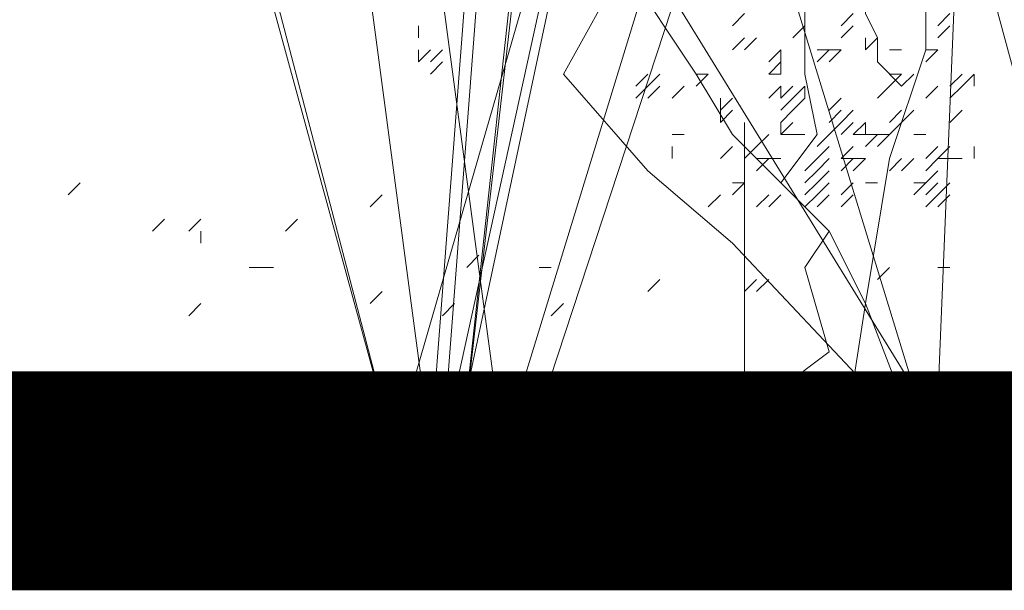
# Model space of a CAD drawing. Header units: millimetres. Extents: x 16698 to 93787, y -21104 to 39413.
# Tile 125 of 256: x 25712.92 to 25726.41, y 9745.73 to 9753.55. Entities that reach past the tile are written whole.
import ezdxf

# ---------------------------------------------------------------- set-up
doc = ezdxf.new("R2010")
doc.units = ezdxf.units.MM
doc.layers.add('__MODUS_ŚCIANY', color=2, linetype='Continuous', lineweight=35)
doc.layers.add('_MODUS - zielen', color=66, linetype='Continuous', lineweight=9)

msp = doc.modelspace()

# ---------------------------------------------------------------- linework, layer by layer
at = {"layer": '__MODUS_ŚCIANY', "ltscale": 2, "const_width": 3}
msp.add_lwpolyline([(25769.10707, 9747.23322), (25592.96893, 9747.23322)], dxfattribs=at)
at = {"layer": '_MODUS - zielen', "transparency": 33554687}
for points in [[(25715.73455, 9776.13425), (25719.54021, 9747.67454), (25719.54021, 9747.67454)], [(25715.73455, 9776.13425), (25719.54021, 9747.67454), (25719.54021, 9747.67454)], [(25722.02217, 9775.80332), (25718.87836, 9746.84722), (25718.87836, 9746.84722)], [(25722.18763, 9775.80332), (25718.87836, 9746.84722), (25718.87836, 9746.84722)], [(25720.36753, 9771.50127), (25718.54743, 9747.67454), (25718.54743, 9747.67454)], [(25720.53299, 9771.50127), (25718.7129, 9747.67454), (25718.7129, 9747.67454)], [(25715.40363, 9771.33581), (25718.54743, 9747.67454), (25718.54743, 9747.67454)], [(25715.40363, 9771.33581), (25718.54743, 9747.67454), (25718.54743, 9747.67454)], [(25723.84226, 9771.00488), (25718.7129, 9747.67454), (25718.7129, 9747.67454)], [(25723.84226, 9771.00488), (25718.87836, 9747.67454), (25718.87836, 9747.67454)], [(25727.15153, 9769.84664), (25719.87114, 9747.67454), (25719.87114, 9747.67454)], [(25727.15153, 9769.84664), (25719.87114, 9747.67454), (25719.87114, 9747.67454)], [(25714.24538, 9761.57347), (25718.05104, 9747.67454), (25714.41085, 9761.57347)], [(25725.4969, 9748.33639), (25725.99329, 9760.41522), (25725.99329, 9760.41522)], [(25723.51134, 9747.67454), (25723.34587, 9748.50185), (25724.00773, 9748.99824), (25723.6768, 9750.15649), (25724.00773, 9750.65288), (25723.34587, 9751.31473), (25723.84226, 9751.97659), (25723.6768, 9752.8039), (25723.6768, 9753.46576), (25723.6768, 9754.29307), (25723.84226, 9755.12039), (25724.17319, 9755.78225), (25724.17319, 9755.94771), (25724.17319, 9756.60956), (25724.33865, 9757.27142), (25724.50412, 9757.76781), (25724.83504, 9758.42966), (25725.16597, 9758.92605), (25725.4969, 9759.91883)], [(25725.33143, 9747.50907), (25724.50412, 9749.6601), (25724.00773, 9750.65288), (25722.68402, 9751.97659), (25722.18763, 9752.8039), (25721.19485, 9754.29307), (25720.20207, 9755.61678), (25719.37475, 9757.10595), (25718.7129, 9758.42966), (25718.05104, 9759.25698), (25717.22373, 9759.58791), (25716.39641, 9759.58791), (25715.56909, 9759.58791)], [(25724.17319, 9747.50907), (25724.50412, 9749.6601), (25724.83504, 9751.64566), (25725.33143, 9753.13483), (25725.33143, 9754.29307), (25725.66236, 9755.61678), (25725.82783, 9756.4441), (25725.99329, 9757.76781), (25725.99329, 9758.59512)], [(25725.33143, 9747.67454), (25722.68402, 9750.48742), (25721.52578, 9751.4802), (25720.36753, 9752.8039), (25721.19485, 9754.29307), (25718.87836, 9754.624), (25718.38197, 9755.45132), (25718.05104, 9756.27864), (25717.22373, 9757.27142)], [(25725.16597, 9748.50185), (25721.19485, 9754.95493), (25718.87836, 9757.10595)], [(25725.16597, 9748.50185), (25722.68402, 9756.60956), (25722.68402, 9756.60956)], [(25725.82783, 9755.45132), (25727.97885, 9747.50907), (25727.97885, 9747.50907)], [(25725.82783, 9755.45132), (25727.97885, 9747.50907), (25727.97885, 9747.50907)], [(25725.00051, 9752.63844), (25724.66958, 9752.96937), (25724.66958, 9753.30029), (25724.50412, 9753.63122), (25724.50412, 9753.79668), (25724.50412, 9754.29307), (25724.50412, 9754.624)], [(25722.68402, 9753.46576), (25722.84948, 9753.63122), (25722.84948, 9753.63122)], [(25722.68402, 9753.46576), (25722.84948, 9753.63122), (25722.84948, 9753.63122)], [(25724.17319, 9753.46576), (25724.33865, 9753.63122), (25724.33865, 9753.63122)], [(25724.17319, 9753.46576), (25724.33865, 9753.63122), (25724.33865, 9753.63122)], [(25725.4969, 9753.46576), (25725.66236, 9753.63122), (25725.66236, 9753.63122)], [(25718.38197, 9753.30029), (25718.38197, 9753.46576), (25718.38197, 9753.46576)], [(25718.38197, 9753.30029), (25718.38197, 9753.46576), (25718.38197, 9753.46576)], [(25723.51134, 9753.30029), (25723.6768, 9753.46576), (25723.6768, 9753.46576)], [(25723.51134, 9753.30029), (25723.6768, 9753.46576), (25723.6768, 9753.46576)], [(25723.51134, 9753.30029), (25723.6768, 9753.46576), (25723.6768, 9753.46576)], [(25723.51134, 9753.30029), (25723.6768, 9753.46576), (25723.6768, 9753.46576)], [(25723.51134, 9753.30029), (25723.6768, 9753.46576), (25723.6768, 9753.46576)], [(25724.17319, 9753.30029), (25724.33865, 9753.46576), (25724.33865, 9753.46576)], [(25724.17319, 9753.30029), (25724.33865, 9753.46576), (25724.33865, 9753.46576)], [(25724.17319, 9753.30029), (25724.33865, 9753.46576), (25724.33865, 9753.46576)], [(25724.17319, 9753.30029), (25724.33865, 9753.46576), (25724.33865, 9753.46576)], [(25725.4969, 9753.30029), (25725.66236, 9753.46576), (25725.66236, 9753.46576)], [(25722.68402, 9753.13483), (25722.84948, 9753.30029), (25722.84948, 9753.30029)], [(25722.68402, 9753.13483), (25722.84948, 9753.30029), (25722.84948, 9753.30029)], [(25722.84948, 9753.13483), (25723.01495, 9753.30029), (25723.01495, 9753.30029)], [(25724.50412, 9753.13483), (25724.50412, 9753.30029), (25724.50412, 9753.30029)], [(25724.50412, 9753.13483), (25724.66958, 9753.30029), (25724.66958, 9753.30029)], [(25724.50412, 9753.13483), (25724.50412, 9753.30029), (25724.50412, 9753.30029)], [(25718.38197, 9752.96937), (25718.38197, 9753.13483), (25718.38197, 9753.13483)], [(25718.38197, 9752.96937), (25718.54743, 9753.13483), (25718.54743, 9753.13483)], [(25718.38197, 9752.96937), (25718.38197, 9753.13483), (25718.38197, 9753.13483)], [(25718.54743, 9752.96937), (25718.7129, 9753.13483), (25718.7129, 9753.13483)], [(25718.54743, 9752.96937), (25718.7129, 9753.13483), (25718.7129, 9753.13483)], [(25723.18041, 9752.96937), (25723.34587, 9753.13483), (25723.34587, 9753.13483)], [(25723.18041, 9752.96937), (25723.34587, 9753.13483), (25723.34587, 9753.13483)], [(25723.34587, 9752.96937), (25723.34587, 9753.13483), (25723.34587, 9753.13483)], [(25723.34587, 9752.96937), (25723.34587, 9753.13483), (25723.34587, 9753.13483)], [(25723.84226, 9752.96937), (25724.00773, 9753.13483), (25724.00773, 9753.13483)], [(25723.84226, 9752.96937), (25724.00773, 9753.13483), (25724.00773, 9753.13483)], [(25723.84226, 9753.13483), (25724.00773, 9753.13483), (25724.00773, 9753.13483)], [(25723.84226, 9752.96937), (25724.00773, 9753.13483), (25724.00773, 9753.13483)], [(25723.84226, 9752.96937), (25724.00773, 9753.13483), (25724.00773, 9753.13483)], [(25724.00773, 9753.13483), (25724.17319, 9753.13483), (25724.17319, 9753.13483)], [(25724.00773, 9752.96937), (25724.17319, 9753.13483), (25724.17319, 9753.13483)], [(25724.83504, 9753.13483), (25725.00051, 9753.13483), (25725.00051, 9753.13483)], [(25725.33143, 9753.13483), (25725.4969, 9753.13483), (25725.4969, 9753.13483)], [(25725.33143, 9752.96937), (25725.4969, 9753.13483), (25725.4969, 9753.13483)], [(25725.33143, 9753.13483), (25725.4969, 9753.13483), (25725.4969, 9753.13483)], [(25725.33143, 9752.96937), (25725.4969, 9753.13483), (25725.4969, 9753.13483)], [(25725.33143, 9753.13483), (25725.4969, 9753.13483), (25725.4969, 9753.13483)], [(25725.33143, 9752.96937), (25725.4969, 9753.13483), (25725.4969, 9753.13483)], [(25718.54743, 9752.8039), (25718.7129, 9752.96937), (25718.7129, 9752.96937)], [(25718.54743, 9752.8039), (25718.7129, 9752.96937), (25718.7129, 9752.96937)], [(25723.18041, 9752.8039), (25723.34587, 9752.96937), (25723.34587, 9752.96937)], [(25723.18041, 9752.8039), (25723.34587, 9752.96937), (25723.34587, 9752.96937)], [(25723.34587, 9752.8039), (25723.34587, 9752.96937), (25723.34587, 9752.96937)], [(25723.34587, 9752.8039), (25723.34587, 9752.96937), (25723.34587, 9752.96937)], [(25721.36031, 9752.63844), (25721.52578, 9752.8039), (25721.52578, 9752.8039)], [(25721.52578, 9752.63844), (25721.69124, 9752.8039), (25721.69124, 9752.8039)], [(25722.18763, 9752.63844), (25722.35309, 9752.8039), (25722.35309, 9752.8039)], [(25722.18763, 9752.8039), (25722.35309, 9752.8039), (25722.35309, 9752.8039)], [(25722.18763, 9752.63844), (25722.35309, 9752.8039), (25722.35309, 9752.8039)], [(25722.18763, 9752.63844), (25722.35309, 9752.8039), (25722.35309, 9752.8039)], [(25722.18763, 9752.8039), (25722.35309, 9752.8039), (25722.35309, 9752.8039)], [(25722.18763, 9752.63844), (25722.35309, 9752.8039), (25722.35309, 9752.8039)], [(25722.18763, 9752.63844), (25722.35309, 9752.8039), (25722.35309, 9752.8039)], [(25722.18763, 9752.8039), (25722.35309, 9752.8039), (25722.35309, 9752.8039)], [(25722.18763, 9752.63844), (25722.35309, 9752.8039), (25722.35309, 9752.8039)], [(25722.18763, 9752.8039), (25722.35309, 9752.8039), (25722.35309, 9752.8039)], [(25723.18041, 9752.8039), (25723.34587, 9752.8039), (25723.34587, 9752.8039)], [(25724.83504, 9752.63844), (25725.00051, 9752.8039), (25725.00051, 9752.8039)], [(25724.83504, 9752.63844), (25725.00051, 9752.8039), (25725.00051, 9752.8039)], [(25724.83504, 9752.63844), (25725.00051, 9752.8039), (25725.00051, 9752.8039)], [(25724.83504, 9752.8039), (25725.00051, 9752.8039), (25725.00051, 9752.8039)], [(25724.83504, 9752.63844), (25725.00051, 9752.8039), (25725.00051, 9752.8039)], [(25725.00051, 9752.63844), (25725.16597, 9752.8039), (25725.16597, 9752.8039)], [(25725.00051, 9752.63844), (25725.16597, 9752.8039), (25725.16597, 9752.8039)], [(25725.66236, 9752.63844), (25725.82783, 9752.8039), (25725.82783, 9752.8039)], [(25725.82783, 9752.63844), (25725.99329, 9752.8039), (25725.99329, 9752.8039)], [(25725.82783, 9752.63844), (25725.99329, 9752.8039), (25725.99329, 9752.8039)], [(25725.99329, 9752.63844), (25725.99329, 9752.8039), (25725.99329, 9752.8039)], [(25721.36031, 9752.47298), (25721.52578, 9752.63844), (25721.52578, 9752.63844)], [(25721.36031, 9752.47298), (25721.52578, 9752.63844), (25721.52578, 9752.63844)], [(25721.36031, 9752.47298), (25721.52578, 9752.63844), (25721.52578, 9752.63844)], [(25721.52578, 9752.47298), (25721.69124, 9752.63844), (25721.69124, 9752.63844)], [(25721.8567, 9752.47298), (25722.02217, 9752.63844), (25722.02217, 9752.63844)], [(25723.18041, 9752.47298), (25723.34587, 9752.63844), (25723.34587, 9752.63844)], [(25723.18041, 9752.47298), (25723.34587, 9752.63844), (25723.34587, 9752.63844)], [(25723.34587, 9752.47298), (25723.51134, 9752.63844), (25723.51134, 9752.63844)], [(25723.34587, 9752.47298), (25723.51134, 9752.63844), (25723.51134, 9752.63844)], [(25723.34587, 9752.47298), (25723.51134, 9752.63844), (25723.51134, 9752.63844)], [(25723.34587, 9752.47298), (25723.51134, 9752.63844), (25723.51134, 9752.63844)], [(25723.34587, 9752.47298), (25723.51134, 9752.63844), (25723.51134, 9752.63844)], [(25723.34587, 9752.47298), (25723.51134, 9752.63844), (25723.51134, 9752.63844)], [(25723.34587, 9752.47298), (25723.51134, 9752.63844), (25723.51134, 9752.63844)], [(25723.34587, 9752.47298), (25723.51134, 9752.63844), (25723.51134, 9752.63844)], [(25723.34587, 9752.47298), (25723.34587, 9752.63844), (25723.34587, 9752.63844)], [(25723.51134, 9752.47298), (25723.6768, 9752.63844), (25723.6768, 9752.63844)], [(25723.51134, 9752.47298), (25723.6768, 9752.63844), (25723.6768, 9752.63844)], [(25723.6768, 9752.47298), (25723.6768, 9752.63844), (25723.6768, 9752.63844)], [(25724.66958, 9752.47298), (25724.83504, 9752.63844), (25724.83504, 9752.63844)], [(25725.33143, 9752.47298), (25725.4969, 9752.63844), (25725.4969, 9752.63844)], [(25725.66236, 9752.47298), (25725.82783, 9752.63844), (25725.82783, 9752.63844)], [(25722.51856, 9752.30751), (25722.51856, 9752.47298), (25722.51856, 9752.47298)], [(25722.51856, 9752.30751), (25722.68402, 9752.47298), (25722.68402, 9752.47298)], [(25722.51856, 9752.30751), (25722.51856, 9752.47298), (25722.51856, 9752.47298)], [(25722.51856, 9752.30751), (25722.51856, 9752.47298), (25722.51856, 9752.47298)], [(25722.51856, 9752.30751), (25722.68402, 9752.47298), (25722.68402, 9752.47298)], [(25723.34587, 9752.30751), (25723.51134, 9752.47298), (25723.51134, 9752.47298)], [(25723.34587, 9752.30751), (25723.51134, 9752.47298), (25723.51134, 9752.47298)], [(25723.51134, 9752.30751), (25723.6768, 9752.47298), (25723.6768, 9752.47298)], [(25724.00773, 9752.30751), (25724.17319, 9752.47298), (25724.17319, 9752.47298)], [(25724.00773, 9752.30751), (25724.17319, 9752.47298), (25724.17319, 9752.47298)], [(25722.51856, 9752.14205), (25722.68402, 9752.30751), (25722.68402, 9752.30751)], [(25722.51856, 9752.14205), (25722.51856, 9752.30751), (25722.51856, 9752.30751)], [(25723.34587, 9752.14205), (25723.51134, 9752.30751), (25723.51134, 9752.30751)], [(25724.00773, 9752.14205), (25724.17319, 9752.30751), (25724.17319, 9752.30751)], [(25724.17319, 9752.14205), (25724.33865, 9752.30751), (25724.33865, 9752.30751)], [(25724.17319, 9752.14205), (25724.33865, 9752.30751), (25724.33865, 9752.30751)], [(25724.17319, 9752.14205), (25724.33865, 9752.30751), (25724.33865, 9752.30751)], [(25724.17319, 9752.14205), (25724.33865, 9752.30751), (25724.33865, 9752.30751)], [(25724.83504, 9752.14205), (25725.00051, 9752.30751), (25725.00051, 9752.30751)], [(25725.00051, 9752.14205), (25725.16597, 9752.30751), (25725.16597, 9752.30751)], [(25725.66236, 9752.14205), (25725.82783, 9752.30751), (25725.82783, 9752.30751)], [(25725.66236, 9752.14205), (25725.82783, 9752.30751), (25725.82783, 9752.30751)], [(25722.84948, 9752.14205), (25722.84948, 9748.33639), (25722.84948, 9748.33639)], [(25723.34587, 9751.97659), (25723.51134, 9752.14205), (25723.51134, 9752.14205)], [(25723.34587, 9751.97659), (25723.51134, 9752.14205), (25723.51134, 9752.14205)], [(25723.34587, 9751.97659), (25723.34587, 9752.14205), (25723.34587, 9752.14205)], [(25723.34587, 9751.97659), (25723.51134, 9752.14205), (25723.51134, 9752.14205)], [(25723.34587, 9751.97659), (25723.34587, 9752.14205), (25723.34587, 9752.14205)], [(25724.00773, 9751.97659), (25724.17319, 9752.14205), (25724.17319, 9752.14205)], [(25724.00773, 9751.97659), (25724.17319, 9752.14205), (25724.17319, 9752.14205)], [(25724.00773, 9751.97659), (25724.17319, 9752.14205), (25724.17319, 9752.14205)], [(25724.17319, 9751.97659), (25724.33865, 9752.14205), (25724.33865, 9752.14205)], [(25724.17319, 9751.97659), (25724.33865, 9752.14205), (25724.33865, 9752.14205)], [(25724.33865, 9751.97659), (25724.50412, 9752.14205), (25724.50412, 9752.14205)], [(25724.50412, 9751.97659), (25724.50412, 9752.14205), (25724.50412, 9752.14205)], [(25724.50412, 9751.97659), (25724.50412, 9752.14205), (25724.50412, 9752.14205)], [(25724.50412, 9751.97659), (25724.50412, 9752.14205), (25724.50412, 9752.14205)], [(25724.83504, 9751.97659), (25725.00051, 9752.14205), (25725.00051, 9752.14205)], [(25721.8567, 9751.97659), (25722.02217, 9751.97659), (25722.02217, 9751.97659)], [(25723.01495, 9751.81112), (25723.18041, 9751.97659), (25723.18041, 9751.97659)], [(25723.34587, 9751.97659), (25723.51134, 9751.97659), (25723.51134, 9751.97659)], [(25723.51134, 9751.97659), (25723.6768, 9751.97659), (25723.6768, 9751.97659)], [(25723.84226, 9751.81112), (25724.00773, 9751.97659), (25724.00773, 9751.97659)], [(25723.84226, 9751.81112), (25724.00773, 9751.97659), (25724.00773, 9751.97659)], [(25723.84226, 9751.81112), (25724.00773, 9751.97659), (25724.00773, 9751.97659)], [(25723.84226, 9751.81112), (25724.00773, 9751.97659), (25724.00773, 9751.97659)], [(25723.84226, 9751.81112), (25724.00773, 9751.97659), (25724.00773, 9751.97659)], [(25723.84226, 9751.81112), (25724.00773, 9751.97659), (25724.00773, 9751.97659)], [(25724.33865, 9751.97659), (25724.50412, 9751.97659), (25724.50412, 9751.97659)], [(25724.50412, 9751.81112), (25724.66958, 9751.97659), (25724.66958, 9751.97659)], [(25724.50412, 9751.97659), (25724.66958, 9751.97659), (25724.66958, 9751.97659)], [(25724.50412, 9751.81112), (25724.66958, 9751.97659), (25724.66958, 9751.97659)], [(25724.66958, 9751.97659), (25724.83504, 9751.97659), (25724.83504, 9751.97659)], [(25724.66958, 9751.81112), (25724.83504, 9751.97659), (25724.83504, 9751.97659)], [(25725.16597, 9751.97659), (25725.33143, 9751.97659), (25725.33143, 9751.97659)], [(25721.8567, 9751.64566), (25721.8567, 9751.81112), (25721.8567, 9751.81112)], [(25722.51856, 9751.64566), (25722.68402, 9751.81112), (25722.68402, 9751.81112)], [(25722.84948, 9751.64566), (25723.01495, 9751.81112), (25723.01495, 9751.81112)], [(25722.84948, 9751.64566), (25723.01495, 9751.81112), (25723.01495, 9751.81112)], [(25722.84948, 9751.64566), (25723.01495, 9751.81112), (25723.01495, 9751.81112)], [(25723.84226, 9751.64566), (25724.00773, 9751.81112), (25724.00773, 9751.81112)], [(25723.84226, 9751.64566), (25724.00773, 9751.81112), (25724.00773, 9751.81112)], [(25723.84226, 9751.64566), (25724.00773, 9751.81112), (25724.00773, 9751.81112)], [(25723.84226, 9751.64566), (25724.00773, 9751.81112), (25724.00773, 9751.81112)], [(25723.84226, 9751.64566), (25724.00773, 9751.81112), (25724.00773, 9751.81112)], [(25723.84226, 9751.64566), (25724.00773, 9751.81112), (25724.00773, 9751.81112)], [(25724.17319, 9751.64566), (25724.33865, 9751.81112), (25724.33865, 9751.81112)], [(25724.17319, 9751.64566), (25724.33865, 9751.81112), (25724.33865, 9751.81112)], [(25724.17319, 9751.64566), (25724.33865, 9751.81112), (25724.33865, 9751.81112)], [(25725.33143, 9751.64566), (25725.4969, 9751.81112), (25725.4969, 9751.81112)], [(25725.33143, 9751.64566), (25725.4969, 9751.81112), (25725.4969, 9751.81112)], [(25725.4969, 9751.64566), (25725.66236, 9751.81112), (25725.66236, 9751.81112)], [(25725.99329, 9751.64566), (25725.99329, 9751.81112), (25725.99329, 9751.81112)], [(25723.01495, 9751.64566), (25723.18041, 9751.64566), (25723.18041, 9751.64566)], [(25723.01495, 9751.64566), (25723.18041, 9751.64566), (25723.18041, 9751.64566)], [(25723.01495, 9751.4802), (25723.18041, 9751.64566), (25723.18041, 9751.64566)], [(25723.18041, 9751.64566), (25723.34587, 9751.64566), (25723.34587, 9751.64566)], [(25723.6768, 9751.4802), (25723.84226, 9751.64566), (25723.84226, 9751.64566)], [(25723.84226, 9751.4802), (25724.00773, 9751.64566), (25724.00773, 9751.64566)], [(25724.17319, 9751.64566), (25724.33865, 9751.64566), (25724.33865, 9751.64566)], [(25724.17319, 9751.4802), (25724.33865, 9751.64566), (25724.33865, 9751.64566)], [(25724.17319, 9751.64566), (25724.33865, 9751.64566), (25724.33865, 9751.64566)], [(25724.17319, 9751.64566), (25724.33865, 9751.64566), (25724.33865, 9751.64566)], [(25724.17319, 9751.4802), (25724.33865, 9751.64566), (25724.33865, 9751.64566)], [(25724.17319, 9751.4802), (25724.33865, 9751.64566), (25724.33865, 9751.64566)], [(25724.33865, 9751.64566), (25724.50412, 9751.64566), (25724.50412, 9751.64566)], [(25724.33865, 9751.4802), (25724.50412, 9751.64566), (25724.50412, 9751.64566)], [(25724.33865, 9751.64566), (25724.50412, 9751.64566), (25724.50412, 9751.64566)], [(25724.33865, 9751.4802), (25724.50412, 9751.64566), (25724.50412, 9751.64566)], [(25724.83504, 9751.4802), (25725.00051, 9751.64566), (25725.00051, 9751.64566)], [(25724.83504, 9751.4802), (25725.00051, 9751.64566), (25725.00051, 9751.64566)], [(25724.83504, 9751.4802), (25725.00051, 9751.64566), (25725.00051, 9751.64566)], [(25724.83504, 9751.4802), (25725.00051, 9751.64566), (25725.00051, 9751.64566)], [(25724.83504, 9751.4802), (25725.00051, 9751.64566), (25725.00051, 9751.64566)], [(25724.83504, 9751.4802), (25725.00051, 9751.64566), (25725.00051, 9751.64566)], [(25725.00051, 9751.4802), (25725.16597, 9751.64566), (25725.16597, 9751.64566)], [(25725.00051, 9751.4802), (25725.16597, 9751.64566), (25725.16597, 9751.64566)], [(25725.00051, 9751.4802), (25725.16597, 9751.64566), (25725.16597, 9751.64566)], [(25725.00051, 9751.4802), (25725.16597, 9751.64566), (25725.16597, 9751.64566)], [(25725.33143, 9751.4802), (25725.4969, 9751.64566), (25725.4969, 9751.64566)], [(25725.33143, 9751.4802), (25725.4969, 9751.64566), (25725.4969, 9751.64566)], [(25725.4969, 9751.64566), (25725.66236, 9751.64566), (25725.66236, 9751.64566)], [(25725.4969, 9751.64566), (25725.66236, 9751.64566), (25725.66236, 9751.64566)], [(25725.66236, 9751.64566), (25725.82783, 9751.64566), (25725.82783, 9751.64566)], [(25725.66236, 9751.64566), (25725.82783, 9751.64566), (25725.82783, 9751.64566)], [(25723.6768, 9751.31473), (25723.84226, 9751.4802), (25723.84226, 9751.4802)], [(25723.6768, 9751.31473), (25723.84226, 9751.4802), (25723.84226, 9751.4802)], [(25723.84226, 9751.31473), (25724.00773, 9751.4802), (25724.00773, 9751.4802)], [(25725.33143, 9751.31473), (25725.4969, 9751.4802), (25725.4969, 9751.4802)], [(25713.58353, 9751.14927), (25713.74899, 9751.31473), (25713.74899, 9751.31473)], [(25722.68402, 9751.14927), (25722.84948, 9751.31473), (25722.84948, 9751.31473)], [(25722.68402, 9751.31473), (25722.84948, 9751.31473), (25722.84948, 9751.31473)], [(25722.68402, 9751.14927), (25722.84948, 9751.31473), (25722.84948, 9751.31473)], [(25723.6768, 9751.14927), (25723.84226, 9751.31473), (25723.84226, 9751.31473)], [(25723.84226, 9751.14927), (25724.00773, 9751.31473), (25724.00773, 9751.31473)], [(25724.17319, 9751.14927), (25724.33865, 9751.31473), (25724.33865, 9751.31473)], [(25724.17319, 9751.14927), (25724.33865, 9751.31473), (25724.33865, 9751.31473)], [(25724.17319, 9751.14927), (25724.33865, 9751.31473), (25724.33865, 9751.31473)], [(25724.17319, 9751.14927), (25724.33865, 9751.31473), (25724.33865, 9751.31473)], [(25724.50412, 9751.31473), (25724.66958, 9751.31473), (25724.66958, 9751.31473)], [(25725.16597, 9751.31473), (25725.33143, 9751.31473), (25725.33143, 9751.31473)], [(25725.16597, 9751.14927), (25725.33143, 9751.31473), (25725.33143, 9751.31473)], [(25725.33143, 9751.14927), (25725.4969, 9751.31473), (25725.4969, 9751.31473)], [(25725.4969, 9751.14927), (25725.66236, 9751.31473), (25725.66236, 9751.31473)], [(25717.72012, 9750.98381), (25717.88558, 9751.14927), (25717.88558, 9751.14927)], [(25722.35309, 9750.98381), (25722.51856, 9751.14927), (25722.51856, 9751.14927)], [(25722.35309, 9750.98381), (25722.51856, 9751.14927), (25722.51856, 9751.14927)], [(25722.35309, 9750.98381), (25722.51856, 9751.14927), (25722.51856, 9751.14927)], [(25723.01495, 9750.98381), (25723.18041, 9751.14927), (25723.18041, 9751.14927)], [(25723.01495, 9750.98381), (25723.18041, 9751.14927), (25723.18041, 9751.14927)], [(25723.01495, 9750.98381), (25723.18041, 9751.14927), (25723.18041, 9751.14927)], [(25723.18041, 9750.98381), (25723.34587, 9751.14927), (25723.34587, 9751.14927)], [(25723.6768, 9750.98381), (25723.84226, 9751.14927), (25723.84226, 9751.14927)], [(25723.6768, 9750.98381), (25723.84226, 9751.14927), (25723.84226, 9751.14927)], [(25723.84226, 9750.98381), (25724.00773, 9751.14927), (25724.00773, 9751.14927)], [(25724.17319, 9750.98381), (25724.33865, 9751.14927), (25724.33865, 9751.14927)], [(25724.17319, 9750.98381), (25724.33865, 9751.14927), (25724.33865, 9751.14927)], [(25724.17319, 9750.98381), (25724.33865, 9751.14927), (25724.33865, 9751.14927)], [(25724.17319, 9750.98381), (25724.33865, 9751.14927), (25724.33865, 9751.14927)], [(25724.17319, 9750.98381), (25724.33865, 9751.14927), (25724.33865, 9751.14927)], [(25724.17319, 9750.98381), (25724.33865, 9751.14927), (25724.33865, 9751.14927)], [(25724.17319, 9750.98381), (25724.33865, 9751.14927), (25724.33865, 9751.14927)], [(25724.17319, 9750.98381), (25724.33865, 9751.14927), (25724.33865, 9751.14927)], [(25725.33143, 9750.98381), (25725.4969, 9751.14927), (25725.4969, 9751.14927)], [(25725.4969, 9750.98381), (25725.66236, 9751.14927), (25725.66236, 9751.14927)], [(25714.74177, 9750.65288), (25714.90724, 9750.81834), (25714.90724, 9750.81834)], [(25715.23816, 9750.65288), (25715.40363, 9750.81834), (25715.40363, 9750.81834)], [(25716.56187, 9750.65288), (25716.72733, 9750.81834), (25716.72733, 9750.81834)], [(25715.40363, 9750.48742), (25715.40363, 9750.65288), (25715.40363, 9750.65288)], [(25719.04382, 9750.15649), (25719.20929, 9750.32195), (25719.20929, 9750.32195)], [(25716.06548, 9750.15649), (25716.23094, 9750.15649), (25716.23094, 9750.15649)], [(25716.23094, 9750.15649), (25716.39641, 9750.15649), (25716.39641, 9750.15649)], [(25720.0366, 9750.15649), (25720.20207, 9750.15649), (25720.20207, 9750.15649)], [(25724.66958, 9749.99103), (25724.83504, 9750.15649), (25724.83504, 9750.15649)], [(25725.4969, 9750.15649), (25725.66236, 9750.15649), (25725.66236, 9750.15649)], [(25721.52578, 9749.82556), (25721.69124, 9749.99103), (25721.69124, 9749.99103)], [(25722.84948, 9749.82556), (25723.01495, 9749.99103), (25723.01495, 9749.99103)], [(25723.01495, 9749.82556), (25723.18041, 9749.99103), (25723.18041, 9749.99103)], [(25717.72012, 9749.6601), (25717.88558, 9749.82556), (25717.88558, 9749.82556)], [(25715.23816, 9749.49463), (25715.40363, 9749.6601), (25715.40363, 9749.6601)], [(25718.7129, 9749.49463), (25718.87836, 9749.6601), (25718.87836, 9749.6601)], [(25720.20207, 9749.49463), (25720.36753, 9749.6601), (25720.36753, 9749.6601)]]:
    msp.add_lwpolyline(points, dxfattribs=at)
for points in [[(25719.54021, 9747.67454), (25725.16597, 9766.04098)], [(25718.05104, 9747.67454), (25722.02217, 9761.408)]]:
    msp.add_lwpolyline(points, close=True, dxfattribs=at)

doc.saveas('drawing.dxf')
